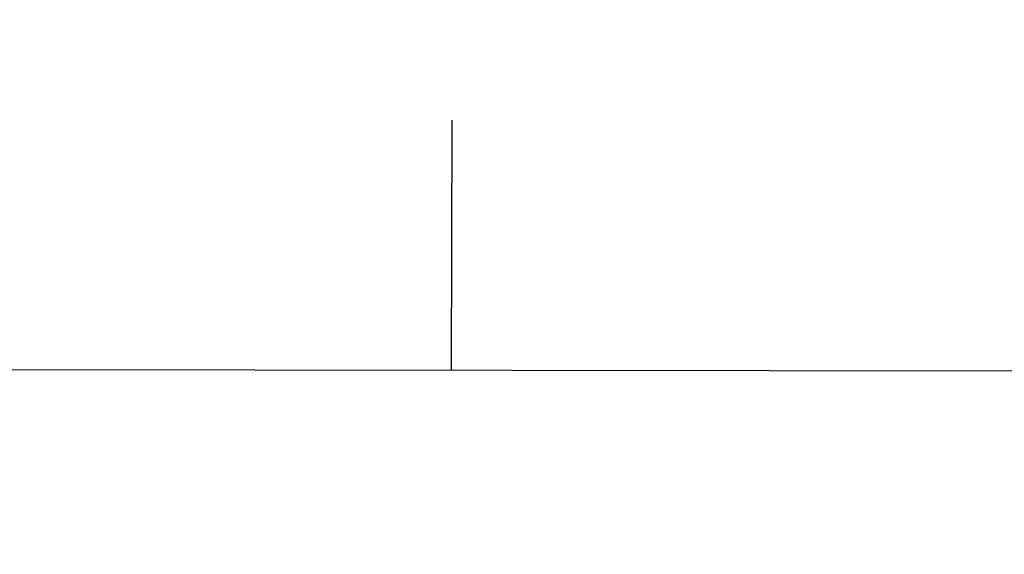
# Model space of a CAD drawing. Extents: x 0 to 1135, y 0 to 420.
# Tile 45 of 116: x 717.74 to 718.637, y 127.315 to 127.802. Entities that reach past the tile are written whole.
import ezdxf

# ---------------------------------------------------------------- set-up
doc = ezdxf.new("R2010")
doc.units = 0
doc.header["$LTSCALE"] = 2
doc.header["$MEASUREMENT"] = 0
doc.linetypes.add('AUSGEZOGEN', pattern=[0])
for name, color, linetype in [('FBRTOP', 8, 'AUSGEZOGEN'), ('Rinne', 200, 'CONTINUOUS'), ('Wege', 15, 'CONTINUOUS')]:
    doc.layers.add(name, color=color, linetype=linetype)

msp = doc.modelspace()

# ---------------------------------------------------------------- hatches: boundary and pattern name
at = {"layer": 'Rinne'}
h = msp.add_hatch(dxfattribs=at)
h.set_pattern_fill('ANSI31', color=256, scale=20, style=0)
edge = h.paths.add_edge_path()
edge.add_arc((1155.65642, -2242.55765), 2522.18436, 99.43086037, 99.68389499, ccw=False)
edge.add_arc((887.29456, -626.91612), 884.40671, 99.00355054, 99.43086048, ccw=False)
edge.add_arc((7865.43467, -44667.49533), 45474.39501, 98.988875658, 99.003550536, ccw=False)
edge.add_arc((893.78264, -594.83648), 853.73622, 98.88177396, 98.9888756, ccw=False)
edge.add_arc((774.34479, 169.46828), 80.15548, 94.9283425, 98.881774, ccw=False)
edge.add_arc((745.76219, 500.94305), 252.54933, 274.9283425, 277.1552845)
edge.add_arc((775.59112, 263.33157), 13.07286, 277.155284, 285.394167)
edge.add_arc((750.90732, 352.98122), 106.0586, 285.3941672, 288.2845307)
edge.add_arc((1039.72377, -1545.76758), 1815.02265, 99.54696446, 99.74730608, ccw=False)
edge.add_arc((850.35125, -419.79252), 673.2338, 99.21801488, 99.54696468, ccw=False)
edge.add_arc((74345.81882, -453292.2523), 459470.62762, 99.2171954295, 99.2180148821, ccw=False)
edge.add_arc((750.11393, 238.88243), 7.00779, 99.007313, 99.21714, ccw=False)
edge.add_arc((1870.54954, -6829.43069), 7163.57305, 98.996200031, 99.007312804, ccw=False)
edge.add_arc((20211.83513, -122681.42951), 124458.45097, 98.993537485, 98.9962035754, ccw=False)
edge.add_arc((2641.993, -11668.77363), 12064.01554, 98.980168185, 98.993537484, ccw=False)
edge.add_arc((3231.7029, -15400.42274), 15841.97303, 98.968496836, 98.980163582, ccw=False)
edge.add_arc((765.5897, 225.60511), 22.54003, 97.662171, 98.968497, ccw=False)
edge.add_arc((1031.82624, -1753.3622), 2019.33584, 97.52415998, 97.6621714, ccw=False)
edge.add_arc((776.12034, 182.60831), 66.55133, 94.7416469, 97.52416, ccw=False)
edge.add_arc((746.83926, 535.61867), 287.67133, 274.7416469, 276.0798884)
edge.add_arc((775.79561, 263.76428), 14.27916, 276.079888, 285.387278)
edge.add_arc((760.78596, 318.30377), 70.84634, 285.3872783, 289.5621102)

# ---------------------------------------------------------------- linework, layer by layer
at = {"layer": 'FBRTOP', "const_width": 0.5}
for points in [[(616.05092, 211.16467, 0.000645), (628.58234, 211.87471, 0.000637), (641.77275, 212.65605, 0.000715), (653.52729, 213.38425, 0.000575), (668.51395, 214.35152, 0.000867), (678.46322, 215.02248, 0.000165), (689.17728, 215.76723, 0.000404), (693.5561, 216.07663, 0.000004), (698.47541, 216.42825, -0.000016), (703.39471, 216.77988, -0.000001), (715.86281, 217.67064, 0.000009), (728.33092, 218.56141, 0.00001), (740.79902, 219.45266, -0.000012), (753.26712, 220.34392, -0.000007), (765.73523, 221.23469, 0.000008), (778.20334, 222.12545, 0.000004), (815.60816, 224.79866, -0.000002), (853.01299, 227.47187, -0.000001), (902.88591, 231.03584, 0.000001), (950, 234.40266, 0.000002)], [(616.27193, 207.17076, 0.000645), (628.81371, 207.8814, 0.000637), (642.01523, 208.66339, 0.000715), (653.77921, 209.39218, 0.000575), (668.77727, 210.36018, 0.000867), (678.73368, 211.03163, 0.000165), (689.45585, 211.77694, 0.000404), (693.83804, 212.08658, 0.000004), (698.75897, 212.43832, -0.000016), (703.6799, 212.79006, -0.000001), (716.14793, 213.68082, 0.000009), (728.61597, 214.57158, 0.00001), (741.08415, 215.46284, -0.000012), (753.55233, 216.3541, -0.000007), (766.02036, 217.24486, 0.000008), (778.48839, 218.13562, 0.000004), (815.89326, 220.80883, -0.000002), (853.29813, 223.48204, -0.000001), (903.17104, 227.04601, 0.000001), (950, 230.39245, 0.000002)]]:
    msp.add_lwpolyline(points, format="xyb", dxfattribs=at)
at = {"layer": 'Wege', "linetype": 'Continuous'}
msp.add_line((718.13382, 127.48309), (718.13425, 127.71091), dxfattribs=at)
msp.add_lwpolyline([(702.8935, 127.50781), (708.43018, 127.49764), (713.8354, 127.48874), (719.24063, 127.48188), (724.64586, 127.47809), (730.05108, 127.47839), (731.05177, 127.47845), (732.05247, 127.47697), (733.05317, 127.47662), (734.05388, 127.47726), (735.05459, 127.47911), (736.0553, 127.48209)], dxfattribs=at)

doc.saveas('drawing.dxf')
